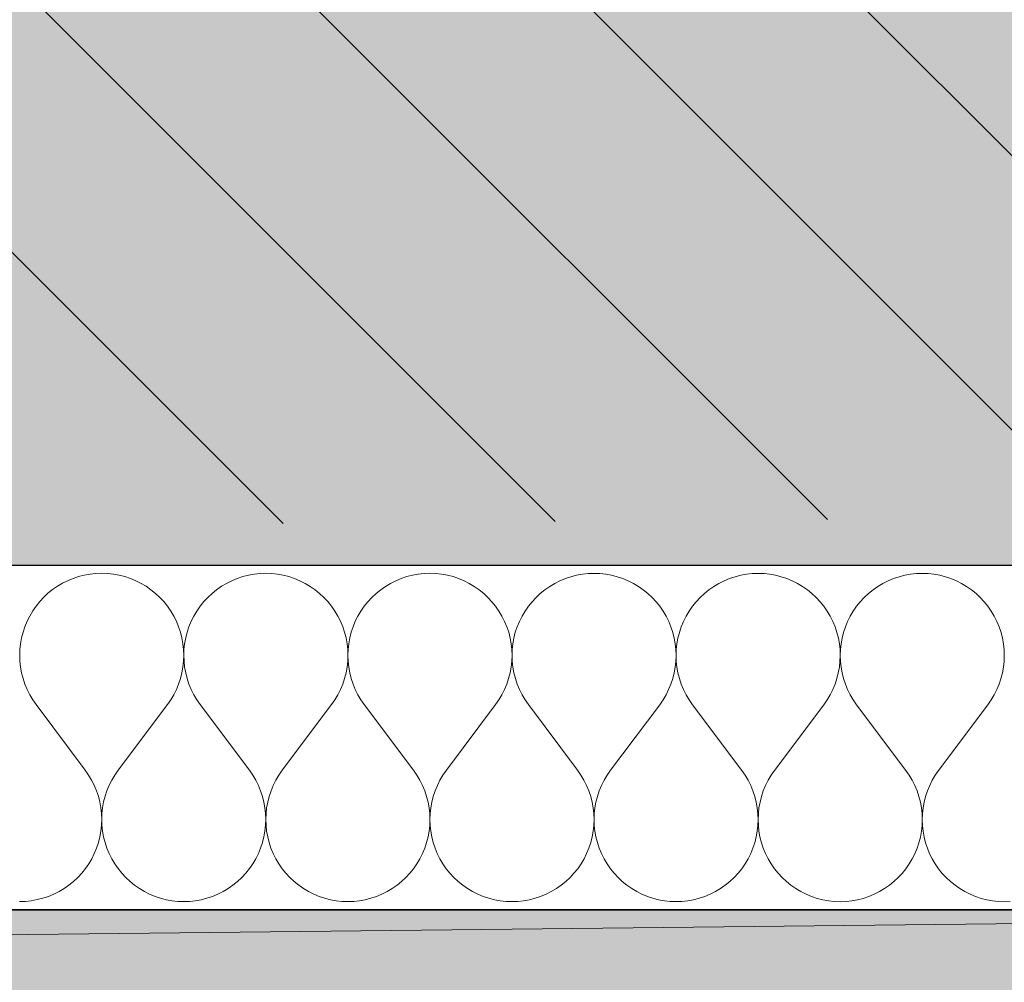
# Model space of a CAD drawing. Header units: millimetres. Extents: x -40276 to 214973, y -147941 to 35228.
# Tile 147 of 256: x -7048 to -6590, y 157 to 604. Entities that reach past the tile are written whole.
import ezdxf

# ---------------------------------------------------------------- set-up
doc = ezdxf.new("R2010")
doc.units = ezdxf.units.MM
doc.header["$MEASUREMENT"] = 0
doc.linetypes.add('Wipeout_Contour', pattern=[1000, 0, -1000])
for name, color, linetype in [('1._POHLED ZÁPADNÍ_2_0_plochy', 7, 'Continuous'), ('1._POHLED ZÁPADNÍ_2_2D prvky - obecné', 7, 'Continuous'), ('1._POHLED ZÁPADNÍ_2_akustické prvky', 7, 'Continuous'), ('1._POHLED ZÁPADNÍ_2_BT_ortho', 7, 'Continuous'), ('1._POHLED ZÁPADNÍ_2_Nové_Výplně – Řezové', 7, 'Continuous'), ('1._POHLED ZÁPADNÍ_2_Výplně – Řezové', 7, 'Continuous')]:
    doc.layers.add(name, color=color, linetype=linetype)

# ---------------------------------------------------------------- blocks, each defined once
blk = doc.blocks.new('*X9', base_point=(-42174.69, -26223.67))
at = {"layer": '1._POHLED ZÁPADNÍ_2_Nové_Výplně – Řezové', "color": 21, "linetype": 'Continuous', "lineweight": 20, "true_color": 0xffaaaa}
for p, q in [((-7025.3, 343.75), (-7027.74, 342.53)), ((-7022.79, 344.79), (-7025.3, 343.75)), ((-7020.21, 345.65), (-7022.79, 344.79)), ((-7017.57, 346.32), (-7020.21, 345.65)), ((-7014.89, 346.8), (-7017.57, 346.32)), ((-7012.19, 347.09), (-7014.89, 346.8)), ((-7009.47, 347.19), (-7012.19, 347.09)), ((-7006.75, 347.09), (-7009.47, 347.19)), ((-7004.05, 346.8), (-7006.75, 347.09)), ((-7001.37, 346.32), (-7004.05, 346.8)), ((-6998.73, 345.64), (-7001.37, 346.32)), ((-6996.15, 344.78), (-6998.73, 345.64)), ((-6993.64, 343.74), (-6996.15, 344.78)), ((-6991.21, 342.52), (-6993.64, 343.74)), ((-6949.11, 343.74), (-6951.54, 342.52)), ((-6946.6, 344.78), (-6949.11, 343.74)), ((-6944.02, 345.64), (-6946.6, 344.78)), ((-6941.38, 346.31), (-6944.02, 345.64)), ((-6938.7, 346.79), (-6941.38, 346.31)), ((-6936, 347.08), (-6938.7, 346.79)), ((-6933.28, 347.18), (-6936, 347.08)), ((-6930.56, 347.08), (-6933.28, 347.18)), ((-6927.86, 346.79), (-6930.56, 347.08)), ((-6925.18, 346.31), (-6927.86, 346.79)), ((-6922.54, 345.63), (-6925.18, 346.31)), ((-6919.96, 344.77), (-6922.54, 345.63)), ((-6917.45, 343.73), (-6919.96, 344.77)), ((-6915.02, 342.51), (-6917.45, 343.73)), ((-6872.92, 343.72), (-6875.35, 342.51)), ((-6870.41, 344.77), (-6872.92, 343.72)), ((-6867.83, 345.62), (-6870.41, 344.77)), ((-6865.19, 346.3), (-6867.83, 345.62)), ((-6862.51, 346.78), (-6865.19, 346.3)), ((-6859.81, 347.07), (-6862.51, 346.78)), ((-6857.09, 347.17), (-6859.81, 347.07)), ((-6854.37, 347.07), (-6857.09, 347.17)), ((-6851.67, 346.78), (-6854.37, 347.07)), ((-6848.99, 346.29), (-6851.67, 346.78)), ((-6846.35, 345.62), (-6848.99, 346.29)), ((-6843.77, 344.76), (-6846.35, 345.62)), ((-6841.26, 343.72), (-6843.77, 344.76)), ((-6838.83, 342.5), (-6841.26, 343.72)), ((-6796.73, 343.71), (-6799.16, 342.49)), ((-6794.22, 344.75), (-6796.73, 343.71)), ((-6791.64, 345.61), (-6794.22, 344.75)), ((-6789, 346.29), (-6791.64, 345.61)), ((-6786.32, 346.77), (-6789, 346.29)), ((-6783.62, 347.06), (-6786.32, 346.77)), ((-6780.9, 347.16), (-6783.62, 347.06)), ((-6778.18, 347.06), (-6780.9, 347.16)), ((-6775.48, 346.77), (-6778.18, 347.06)), ((-6772.8, 346.28), (-6775.48, 346.77)), ((-6770.16, 345.61), (-6772.8, 346.28)), ((-6767.58, 344.75), (-6770.16, 345.61)), ((-6765.07, 343.71), (-6767.58, 344.75)), ((-6762.64, 342.49), (-6765.07, 343.71)), ((-6720.54, 343.7), (-6722.97, 342.48)), ((-6718.03, 344.74), (-6720.54, 343.7)), ((-6715.45, 345.6), (-6718.03, 344.74)), ((-6712.81, 346.27), (-6715.45, 345.6)), ((-6710.13, 346.76), (-6712.81, 346.27)), ((-6707.43, 347.05), (-6710.13, 346.76)), ((-6704.71, 347.14), (-6707.43, 347.05)), ((-6701.99, 347.05), (-6704.71, 347.14)), ((-6699.28, 346.75), (-6701.99, 347.05)), ((-6696.61, 346.27), (-6699.28, 346.75)), ((-6693.97, 345.6), (-6696.61, 346.27)), ((-6691.39, 344.74), (-6693.97, 345.6)), ((-6688.88, 343.7), (-6691.39, 344.74)), ((-6686.45, 342.48), (-6688.88, 343.7)), ((-6644.35, 343.69), (-6646.78, 342.47)), ((-6641.84, 344.73), (-6644.35, 343.69)), ((-6639.26, 345.59), (-6641.84, 344.73)), ((-6636.62, 346.26), (-6639.26, 345.59)), ((-6633.94, 346.74), (-6636.62, 346.26)), ((-6631.24, 347.04), (-6633.94, 346.74)), ((-6628.52, 347.13), (-6631.24, 347.04)), ((-6625.8, 347.03), (-6628.52, 347.13)), ((-6623.09, 346.74), (-6625.8, 347.03)), ((-6620.42, 346.26), (-6623.09, 346.74)), ((-6617.78, 345.59), (-6620.42, 346.26)), ((-6615.2, 344.73), (-6617.78, 345.59)), ((-6612.69, 343.68), (-6615.2, 344.73)), ((-6610.25, 342.47), (-6612.69, 343.68)), ((-7032.31, 339.59), (-7034.43, 337.88)), ((-7030.07, 341.14), (-7032.31, 339.59)), ((-7027.74, 342.53), (-7030.07, 341.14)), ((-6988.87, 341.13), (-6991.21, 342.52)), ((-6986.63, 339.58), (-6988.87, 341.13)), ((-6984.52, 337.87), (-6986.63, 339.58)), ((-6956.12, 339.58), (-6958.24, 337.87)), ((-6953.88, 341.13), (-6956.12, 339.58)), ((-6951.54, 342.52), (-6953.88, 341.13)), ((-6912.68, 341.12), (-6915.02, 342.51)), ((-6910.44, 339.57), (-6912.68, 341.12)), ((-6908.33, 337.86), (-6910.44, 339.57)), ((-6879.93, 339.57), (-6882.05, 337.86)), ((-6877.69, 341.12), (-6879.93, 339.57)), ((-6875.35, 342.51), (-6877.69, 341.12)), ((-6836.49, 341.11), (-6838.83, 342.5)), ((-6834.25, 339.56), (-6836.49, 341.11)), ((-6832.14, 337.85), (-6834.25, 339.56)), ((-6803.74, 339.55), (-6805.86, 337.85)), ((-6801.5, 341.11), (-6803.74, 339.55)), ((-6799.16, 342.49), (-6801.5, 341.11)), ((-6760.3, 341.1), (-6762.64, 342.49)), ((-6758.06, 339.55), (-6760.3, 341.1)), ((-6755.95, 337.84), (-6758.06, 339.55)), ((-6727.55, 339.54), (-6729.67, 337.84)), ((-6725.31, 341.09), (-6727.55, 339.54)), ((-6722.97, 342.48), (-6725.31, 341.09)), ((-6684.11, 341.09), (-6686.45, 342.48)), ((-6681.87, 339.54), (-6684.11, 341.09)), ((-6679.75, 337.83), (-6681.87, 339.54)), ((-6651.36, 339.53), (-6653.48, 337.82)), ((-6649.12, 341.08), (-6651.36, 339.53)), ((-6646.78, 342.47), (-6649.12, 341.08)), ((-6607.92, 341.08), (-6610.25, 342.47)), ((-6605.68, 339.52), (-6607.92, 341.08)), ((-6603.56, 337.82), (-6605.68, 339.52)), ((-7038.27, 334.04), (-7039.98, 331.92)), ((-7036.42, 336.03), (-7038.27, 334.04)), ((-7034.43, 337.88), (-7036.42, 336.03)), ((-6982.53, 336.02), (-6984.52, 337.87)), ((-6980.67, 334.03), (-6982.53, 336.02)), ((-6978.97, 331.91), (-6980.67, 334.03)), ((-6962.08, 334.02), (-6963.79, 331.91)), ((-6960.23, 336.02), (-6962.08, 334.02)), ((-6958.24, 337.87), (-6960.23, 336.02)), ((-6906.34, 336.01), (-6908.33, 337.86)), ((-6904.48, 334.02), (-6906.34, 336.01)), ((-6902.78, 331.9), (-6904.48, 334.02)), ((-6885.89, 334.01), (-6887.6, 331.89)), ((-6884.04, 336), (-6885.89, 334.01)), ((-6882.05, 337.86), (-6884.04, 336)), ((-6830.15, 336), (-6832.14, 337.85)), ((-6828.29, 334), (-6830.15, 336)), ((-6826.59, 331.89), (-6828.29, 334)), ((-6809.7, 334), (-6811.41, 331.88)), ((-6807.85, 335.99), (-6809.7, 334)), ((-6805.86, 337.85), (-6807.85, 335.99)), ((-6753.95, 335.98), (-6755.95, 337.84)), ((-6752.1, 333.99), (-6753.95, 335.98)), ((-6750.4, 331.87), (-6752.1, 333.99)), ((-6733.51, 333.99), (-6735.22, 331.87)), ((-6731.66, 335.98), (-6733.51, 333.99)), ((-6729.67, 337.84), (-6731.66, 335.98)), ((-6677.76, 335.97), (-6679.75, 337.83)), ((-6675.91, 333.98), (-6677.76, 335.97)), ((-6674.21, 331.86), (-6675.91, 333.98)), ((-6657.32, 333.98), (-6659.03, 331.86)), ((-6655.47, 335.97), (-6657.32, 333.98)), ((-6653.48, 337.82), (-6655.47, 335.97)), ((-6601.57, 335.96), (-6603.56, 337.82)), ((-6599.72, 333.97), (-6601.57, 335.96)), ((-6598.02, 331.85), (-6599.72, 333.97)), ((-7041.53, 329.68), (-7042.92, 327.34)), ((-7039.98, 331.92), (-7041.53, 329.68)), ((-6977.42, 329.67), (-6978.97, 331.91)), ((-6976.03, 327.33), (-6977.42, 329.67)), ((-6965.34, 329.67), (-6966.73, 327.33)), ((-6963.79, 331.91), (-6965.34, 329.67)), ((-6901.23, 329.66), (-6902.78, 331.9)), ((-6899.84, 327.32), (-6901.23, 329.66)), ((-6889.15, 329.66), (-6890.54, 327.32)), ((-6887.6, 331.89), (-6889.15, 329.66)), ((-6825.04, 329.65), (-6826.59, 331.89)), ((-6823.65, 327.31), (-6825.04, 329.65)), ((-6812.96, 329.65), (-6814.35, 327.31)), ((-6811.41, 331.88), (-6812.96, 329.65)), ((-6748.85, 329.64), (-6750.4, 331.87)), ((-6747.46, 327.3), (-6748.85, 329.64)), ((-6736.77, 329.64), (-6738.16, 327.3)), ((-6735.22, 331.87), (-6736.77, 329.64)), ((-6672.66, 329.63), (-6674.21, 331.86)), ((-6671.27, 327.29), (-6672.66, 329.63)), ((-6660.58, 329.62), (-6661.96, 327.28)), ((-6659.03, 331.86), (-6660.58, 329.62)), ((-6596.46, 329.61), (-6598.02, 331.85)), ((-6595.08, 327.27), (-6596.46, 329.61)), ((-7044.13, 324.91), (-7045.17, 322.4)), ((-7042.92, 327.34), (-7044.13, 324.91)), ((-6974.81, 324.9), (-6976.03, 327.33)), ((-6973.77, 322.38), (-6974.81, 324.9)), ((-6967.94, 324.9), (-6968.98, 322.38)), ((-6966.73, 327.33), (-6967.94, 324.9)), ((-6898.62, 324.89), (-6899.84, 327.32)), ((-6897.58, 322.37), (-6898.62, 324.89)), ((-6891.75, 324.89), (-6892.79, 322.37)), ((-6890.54, 327.32), (-6891.75, 324.89)), ((-6822.43, 324.88), (-6823.65, 327.31)), ((-6821.39, 322.36), (-6822.43, 324.88)), ((-6815.56, 324.87), (-6816.6, 322.36)), ((-6814.35, 327.31), (-6815.56, 324.87)), ((-6746.24, 324.86), (-6747.46, 327.3)), ((-6745.2, 322.35), (-6746.24, 324.86)), ((-6739.37, 324.86), (-6740.41, 322.35)), ((-6738.16, 327.3), (-6739.37, 324.86)), ((-6670.05, 324.85), (-6671.27, 327.29)), ((-6669.01, 322.34), (-6670.05, 324.85)), ((-6663.18, 324.85), (-6664.22, 322.34)), ((-6661.96, 327.28), (-6663.18, 324.85)), ((-6593.86, 324.84), (-6595.08, 327.27)), ((-6592.82, 322.33), (-6593.86, 324.84)), ((-7045.17, 322.4), (-7046.03, 319.81)), ((-6972.92, 319.8), (-6973.77, 322.38)), ((-6968.98, 322.38), (-6969.84, 319.8)), ((-6896.73, 319.79), (-6897.58, 322.37)), ((-6892.79, 322.37), (-6893.65, 319.79)), ((-6820.54, 319.78), (-6821.39, 322.36)), ((-6816.6, 322.36), (-6817.46, 319.78)), ((-6744.35, 319.77), (-6745.2, 322.35)), ((-6740.41, 322.35), (-6741.27, 319.77)), ((-6668.16, 319.76), (-6669.01, 322.34)), ((-6664.22, 322.34), (-6665.08, 319.76)), ((-6591.96, 319.74), (-6592.82, 322.33)), ((-7046.7, 317.18), (-7047.19, 314.5)), ((-7046.03, 319.81), (-7046.7, 317.18)), ((-6972.25, 317.17), (-6972.92, 319.8)), ((-6971.76, 314.49), (-6972.25, 317.17)), ((-6970.51, 317.17), (-6971, 314.49)), ((-6969.84, 319.8), (-6970.51, 317.17)), ((-6896.06, 317.15), (-6896.73, 319.79)), ((-6895.57, 314.48), (-6896.06, 317.15)), ((-6894.32, 317.15), (-6894.81, 314.48)), ((-6893.65, 319.79), (-6894.32, 317.15)), ((-6819.87, 317.14), (-6820.54, 319.78)), ((-6819.38, 314.47), (-6819.87, 317.14)), ((-6818.13, 317.14), (-6818.61, 314.47)), ((-6817.46, 319.78), (-6818.13, 317.14)), ((-6743.67, 317.13), (-6744.35, 319.77)), ((-6743.19, 314.45), (-6743.67, 317.13)), ((-6741.94, 317.13), (-6742.42, 314.45)), ((-6741.27, 319.77), (-6741.94, 317.13)), ((-6667.48, 317.12), (-6668.16, 319.76)), ((-6667, 314.44), (-6667.48, 317.12)), ((-6665.75, 317.12), (-6666.23, 314.44)), ((-6665.08, 319.76), (-6665.75, 317.12)), ((-6591.29, 317.11), (-6591.96, 319.74)), ((-6590.81, 314.43), (-6591.29, 317.11)), ((-7047.48, 311.8), (-7047.57, 309.08)), ((-7047.19, 314.5), (-7047.48, 311.8)), ((-6971.48, 311.78), (-6971.76, 314.49)), ((-6971.38, 309.06), (-6971.48, 311.78)), ((-6971.29, 311.78), (-6971.38, 309.06)), ((-6971, 314.49), (-6971.29, 311.78)), ((-6895.29, 311.77), (-6895.57, 314.48)), ((-6895.19, 309.05), (-6895.29, 311.77)), ((-6895.09, 311.77), (-6895.19, 309.05)), ((-6894.81, 314.48), (-6895.09, 311.77)), ((-6819.1, 311.76), (-6819.38, 314.47)), ((-6819, 309.04), (-6819.1, 311.76)), ((-6818.9, 311.76), (-6819, 309.04)), ((-6818.61, 314.47), (-6818.9, 311.76)), ((-6742.9, 311.75), (-6743.19, 314.45)), ((-6742.81, 309.03), (-6742.9, 311.75)), ((-6742.71, 311.75), (-6742.81, 309.03)), ((-6742.42, 314.45), (-6742.71, 311.75)), ((-6666.71, 311.74), (-6667, 314.44)), ((-6666.62, 309.02), (-6666.71, 311.74)), ((-6666.52, 311.74), (-6666.62, 309.02)), ((-6666.23, 314.44), (-6666.52, 311.74)), ((-6590.52, 311.73), (-6590.81, 314.43)), ((-6590.43, 309.01), (-6590.52, 311.73)), ((-7047.57, 309.08), (-7047.47, 306.36)), ((-7047.47, 306.36), (-7047.18, 303.65)), ((-6971.77, 303.64), (-6971.48, 306.35)), ((-6971.48, 306.35), (-6971.38, 309.06)), ((-6971.38, 309.06), (-6971.28, 306.35)), ((-6971.28, 306.35), (-6970.99, 303.64)), ((-6895.58, 303.63), (-6895.29, 306.33)), ((-6895.29, 306.33), (-6895.19, 309.05)), ((-6895.19, 309.05), (-6895.09, 306.33)), ((-6895.09, 306.33), (-6894.8, 303.63)), ((-6819.39, 303.62), (-6819.1, 306.32)), ((-6819.1, 306.32), (-6819, 309.04)), ((-6819, 309.04), (-6818.9, 306.32)), ((-6818.9, 306.32), (-6818.61, 303.62)), ((-6743.2, 303.61), (-6742.91, 306.31)), ((-6742.91, 306.31), (-6742.81, 309.03)), ((-6742.81, 309.03), (-6742.71, 306.31)), ((-6742.71, 306.31), (-6742.42, 303.61)), ((-6667.01, 303.59), (-6666.72, 306.3)), ((-6666.72, 306.3), (-6666.62, 309.02)), ((-6666.62, 309.02), (-6666.52, 306.3)), ((-6666.52, 306.3), (-6666.23, 303.59)), ((-6590.82, 303.58), (-6590.53, 306.29)), ((-6590.53, 306.29), (-6590.43, 309.01)), ((-7047.18, 303.65), (-7046.7, 300.98)), ((-6972.26, 300.96), (-6971.77, 303.64)), ((-6970.99, 303.64), (-6970.51, 300.96)), ((-6896.07, 300.95), (-6895.58, 303.63)), ((-6894.8, 303.63), (-6894.32, 300.95)), ((-6819.88, 300.94), (-6819.39, 303.62)), ((-6818.61, 303.62), (-6818.12, 300.94)), ((-6743.69, 300.93), (-6743.2, 303.61)), ((-6742.42, 303.61), (-6741.93, 300.93)), ((-6667.5, 300.92), (-6667.01, 303.59)), ((-6666.23, 303.59), (-6665.74, 300.92)), ((-6591.31, 300.91), (-6590.82, 303.58)), ((-7046.7, 300.98), (-7046.02, 298.34)), ((-7046.02, 298.34), (-7045.16, 295.76)), ((-6973.8, 295.75), (-6972.93, 298.33)), ((-6972.93, 298.33), (-6972.26, 300.96)), ((-6970.51, 300.96), (-6969.83, 298.33)), ((-6969.83, 298.33), (-6968.97, 295.75)), ((-6897.61, 295.74), (-6896.74, 298.32)), ((-6896.74, 298.32), (-6896.07, 300.95)), ((-6894.32, 300.95), (-6893.64, 298.32)), ((-6893.64, 298.32), (-6892.78, 295.74)), ((-6821.41, 295.73), (-6820.55, 298.31)), ((-6820.55, 298.31), (-6819.88, 300.94)), ((-6818.12, 300.94), (-6817.45, 298.31)), ((-6817.45, 298.31), (-6816.59, 295.72)), ((-6745.22, 295.71), (-6744.36, 298.29)), ((-6744.36, 298.29), (-6743.69, 300.93)), ((-6741.93, 300.93), (-6741.26, 298.29)), ((-6741.26, 298.29), (-6740.4, 295.71)), ((-6669.03, 295.7), (-6668.17, 298.28)), ((-6668.17, 298.28), (-6667.5, 300.92)), ((-6665.74, 300.92), (-6665.07, 298.28)), ((-6665.07, 298.28), (-6664.21, 295.7)), ((-6592.84, 295.69), (-6591.98, 298.27)), ((-6591.98, 298.27), (-6591.31, 300.91)), ((-7045.16, 295.76), (-7044.12, 293.25)), ((-7044.12, 293.25), (-7042.9, 290.81)), ((-6976.06, 290.8), (-6974.84, 293.24)), ((-6974.84, 293.24), (-6973.8, 295.75)), ((-6968.97, 295.75), (-6967.93, 293.24)), ((-6967.93, 293.24), (-6966.71, 290.8)), ((-6899.87, 290.79), (-6898.65, 293.22)), ((-6898.65, 293.22), (-6897.61, 295.74)), ((-6892.78, 295.74), (-6891.74, 293.22)), ((-6891.74, 293.22), (-6890.52, 290.79)), ((-6823.68, 290.78), (-6822.46, 293.21)), ((-6822.46, 293.21), (-6821.41, 295.73)), ((-6816.59, 295.72), (-6815.55, 293.21)), ((-6815.55, 293.21), (-6814.33, 290.78)), ((-6747.49, 290.77), (-6746.27, 293.2)), ((-6746.27, 293.2), (-6745.22, 295.71)), ((-6740.4, 295.71), (-6739.36, 293.2)), ((-6739.36, 293.2), (-6738.14, 290.77)), ((-6671.3, 290.76), (-6670.08, 293.19)), ((-6670.08, 293.19), (-6669.03, 295.7)), ((-6664.21, 295.7), (-6663.17, 293.19)), ((-6663.17, 293.19), (-6661.95, 290.76)), ((-6595.11, 290.75), (-6593.89, 293.18)), ((-6593.89, 293.18), (-6592.84, 295.69)), ((-7042.9, 290.81), (-7041.51, 288.48)), ((-7041.51, 288.48), (-7039.96, 286.24)), ((-6979, 286.23), (-6977.45, 288.47)), ((-6977.45, 288.47), (-6976.06, 290.8)), ((-6966.71, 290.8), (-6965.32, 288.46)), ((-6965.32, 288.46), (-6963.77, 286.23)), ((-6902.81, 286.22), (-6901.26, 288.45)), ((-6901.26, 288.45), (-6899.87, 290.79)), ((-6890.52, 290.79), (-6889.13, 288.45)), ((-6889.13, 288.45), (-6887.58, 286.22)), ((-6826.62, 286.21), (-6825.07, 288.44)), ((-6825.07, 288.44), (-6823.68, 290.78)), ((-6814.33, 290.78), (-6812.94, 288.44)), ((-6812.94, 288.44), (-6811.38, 286.21)), ((-6750.43, 286.2), (-6748.88, 288.43)), ((-6748.88, 288.43), (-6747.49, 290.77)), ((-6738.14, 290.77), (-6736.75, 288.43)), ((-6736.75, 288.43), (-6735.19, 286.2)), ((-6674.24, 286.19), (-6672.69, 288.42)), ((-6672.69, 288.42), (-6671.3, 290.76)), ((-6661.95, 290.76), (-6660.56, 288.42)), ((-6660.56, 288.42), (-6659, 286.18)), ((-6598.05, 286.17), (-6596.5, 288.41)), ((-6596.5, 288.41), (-6595.11, 290.75)), ((-7017.1, 255.76), (-7039.96, 286.24)), ((-7001.87, 255.76), (-6979, 286.23)), ((-6940.91, 255.75), (-6963.77, 286.23)), ((-6925.68, 255.75), (-6902.81, 286.22)), ((-6864.72, 255.74), (-6887.58, 286.22)), ((-6849.48, 255.74), (-6826.62, 286.21)), ((-6788.53, 255.73), (-6811.38, 286.21)), ((-6773.29, 255.73), (-6750.43, 286.2)), ((-6712.34, 255.72), (-6735.19, 286.2)), ((-6697.1, 255.71), (-6674.24, 286.19)), ((-6636.15, 255.7), (-6659, 286.18)), ((-6620.91, 255.7), (-6598.05, 286.17)), ((-7015.55, 253.53), (-7017.1, 255.76)), ((-7014.16, 251.19), (-7015.55, 253.53)), ((-7003.42, 253.53), (-7004.81, 251.19)), ((-7001.87, 255.76), (-7003.42, 253.53)), ((-6939.36, 253.52), (-6940.91, 255.75)), ((-6937.97, 251.18), (-6939.36, 253.52)), ((-6927.23, 253.52), (-6928.62, 251.18)), ((-6925.68, 255.75), (-6927.23, 253.52)), ((-6863.17, 253.51), (-6864.72, 255.74)), ((-6861.78, 251.17), (-6863.17, 253.51)), ((-6851.04, 253.5), (-6852.43, 251.17)), ((-6849.48, 255.74), (-6851.04, 253.5)), ((-6786.98, 253.49), (-6788.53, 255.73)), ((-6785.59, 251.16), (-6786.98, 253.49)), ((-6774.85, 253.49), (-6776.24, 251.15)), ((-6773.29, 255.73), (-6774.85, 253.49)), ((-6710.79, 253.48), (-6712.34, 255.72)), ((-6709.4, 251.14), (-6710.79, 253.48)), ((-6698.66, 253.48), (-6700.05, 251.14)), ((-6697.1, 255.71), (-6698.66, 253.48)), ((-6634.6, 253.47), (-6636.15, 255.7)), ((-6633.21, 251.13), (-6634.6, 253.47)), ((-6622.47, 253.47), (-6623.86, 251.13)), ((-6620.91, 255.7), (-6622.47, 253.47)), ((-7012.94, 248.76), (-7014.16, 251.19)), ((-7011.9, 246.25), (-7012.94, 248.76)), ((-7006.03, 248.76), (-7007.07, 246.25)), ((-7004.81, 251.19), (-7006.03, 248.76)), ((-6936.75, 248.75), (-6937.97, 251.18)), ((-6935.71, 246.23), (-6936.75, 248.75)), ((-6929.84, 248.75), (-6930.88, 246.23)), ((-6928.62, 251.18), (-6929.84, 248.75)), ((-6860.56, 248.74), (-6861.78, 251.17)), ((-6859.52, 246.22), (-6860.56, 248.74)), ((-6853.65, 248.73), (-6854.69, 246.22)), ((-6852.43, 251.17), (-6853.65, 248.73)), ((-6784.37, 248.72), (-6785.59, 251.16)), ((-6783.33, 246.21), (-6784.37, 248.72)), ((-6777.46, 248.72), (-6778.5, 246.21)), ((-6776.24, 251.15), (-6777.46, 248.72)), ((-6708.18, 248.71), (-6709.4, 251.14)), ((-6707.14, 246.2), (-6708.18, 248.71)), ((-6701.27, 248.71), (-6702.31, 246.2)), ((-6700.05, 251.14), (-6701.27, 248.71)), ((-6631.99, 248.7), (-6633.21, 251.13)), ((-6630.95, 246.19), (-6631.99, 248.7)), ((-6625.08, 248.7), (-6626.12, 246.19)), ((-6623.86, 251.13), (-6625.08, 248.7)), ((-7011.04, 243.67), (-7011.9, 246.25)), ((-7010.36, 241.03), (-7011.04, 243.67)), ((-7007.94, 243.66), (-7008.61, 241.03)), ((-7007.07, 246.25), (-7007.94, 243.66)), ((-6934.85, 243.65), (-6935.71, 246.23)), ((-6934.17, 241.02), (-6934.85, 243.65)), ((-6931.74, 243.65), (-6932.42, 241.02)), ((-6930.88, 246.23), (-6931.74, 243.65)), ((-6858.66, 243.64), (-6859.52, 246.22)), ((-6857.98, 241.01), (-6858.66, 243.64)), ((-6855.55, 243.64), (-6856.23, 241.01)), ((-6854.69, 246.22), (-6855.55, 243.64)), ((-6782.47, 243.63), (-6783.33, 246.21)), ((-6781.79, 240.99), (-6782.47, 243.63)), ((-6779.36, 243.63), (-6780.04, 240.99)), ((-6778.5, 246.21), (-6779.36, 243.63)), ((-6706.28, 243.62), (-6707.14, 246.2)), ((-6705.6, 240.98), (-6706.28, 243.62)), ((-6703.17, 243.62), (-6703.85, 240.98)), ((-6702.31, 246.2), (-6703.17, 243.62)), ((-6630.09, 243.61), (-6630.95, 246.19)), ((-6629.41, 240.97), (-6630.09, 243.61)), ((-6626.98, 243.61), (-6627.66, 240.97)), ((-6626.12, 246.19), (-6626.98, 243.61)), ((-7009.88, 238.35), (-7010.36, 241.03)), ((-7009.59, 235.65), (-7009.88, 238.35)), ((-7009.1, 238.35), (-7009.39, 235.65)), ((-7008.61, 241.03), (-7009.1, 238.35)), ((-6933.69, 238.34), (-6934.17, 241.02)), ((-6933.4, 235.64), (-6933.69, 238.34)), ((-6932.91, 238.34), (-6933.2, 235.64)), ((-6932.42, 241.02), (-6932.91, 238.34)), ((-6857.5, 238.33), (-6857.98, 241.01)), ((-6857.21, 235.62), (-6857.5, 238.33)), ((-6856.71, 238.33), (-6857.01, 235.62)), ((-6856.23, 241.01), (-6856.71, 238.33)), ((-6781.31, 238.32), (-6781.79, 240.99)), ((-6781.02, 235.61), (-6781.31, 238.32)), ((-6780.52, 238.32), (-6780.82, 235.61)), ((-6780.04, 240.99), (-6780.52, 238.32)), ((-6705.12, 238.31), (-6705.6, 240.98)), ((-6704.82, 235.6), (-6705.12, 238.31)), ((-6704.33, 238.31), (-6704.63, 235.6)), ((-6703.85, 240.98), (-6704.33, 238.31)), ((-6628.93, 238.29), (-6629.41, 240.97)), ((-6628.63, 235.59), (-6628.93, 238.29)), ((-6628.14, 238.29), (-6628.44, 235.59)), ((-6627.66, 240.97), (-6628.14, 238.29)), ((-7009.49, 232.93), (-7009.59, 235.65)), ((-7009.39, 235.65), (-7009.49, 232.93)), ((-6933.3, 232.92), (-6933.4, 235.64)), ((-6933.2, 235.64), (-6933.3, 232.92)), ((-6857.11, 232.91), (-6857.21, 235.62)), ((-6857.01, 235.62), (-6857.11, 232.91)), ((-6780.92, 232.89), (-6781.02, 235.61)), ((-6780.82, 235.61), (-6780.92, 232.89)), ((-6704.73, 232.88), (-6704.82, 235.6)), ((-6704.63, 235.6), (-6704.73, 232.88)), ((-6628.54, 232.87), (-6628.63, 235.59)), ((-6628.44, 235.59), (-6628.54, 232.87)), ((-7009.87, 227.51), (-7009.58, 230.21)), ((-7009.58, 230.21), (-7009.49, 232.93)), ((-7009.49, 232.93), (-7009.39, 230.21)), ((-7009.39, 230.21), (-7009.1, 227.51)), ((-6933.68, 227.49), (-6933.39, 230.2)), ((-6933.39, 230.2), (-6933.3, 232.92)), ((-6933.3, 232.92), (-6933.2, 230.2)), ((-6933.2, 230.2), (-6932.91, 227.49)), ((-6857.49, 227.48), (-6857.2, 230.19)), ((-6857.2, 230.19), (-6857.11, 232.91)), ((-6857.11, 232.91), (-6857.01, 230.19)), ((-6857.01, 230.19), (-6856.72, 227.48)), ((-6781.3, 227.47), (-6781.01, 230.18)), ((-6781.01, 230.18), (-6780.92, 232.89)), ((-6780.92, 232.89), (-6780.82, 230.18)), ((-6780.82, 230.18), (-6780.53, 227.47)), ((-6705.11, 227.46), (-6704.82, 230.16)), ((-6704.82, 230.16), (-6704.73, 232.88)), ((-6704.73, 232.88), (-6704.63, 230.16)), ((-6704.63, 230.16), (-6704.34, 227.46)), ((-6628.92, 227.45), (-6628.63, 230.15)), ((-6628.63, 230.15), (-6628.54, 232.87)), ((-6628.54, 232.87), (-6628.44, 230.15)), ((-6628.44, 230.15), (-6628.15, 227.45)), ((-7011.03, 222.19), (-7010.36, 224.83)), ((-7010.36, 224.83), (-7009.87, 227.51)), ((-7009.1, 227.51), (-7008.62, 224.83)), ((-7008.62, 224.83), (-7007.95, 222.19)), ((-6934.84, 222.18), (-6934.16, 224.82)), ((-6934.16, 224.82), (-6933.68, 227.49)), ((-6932.91, 227.49), (-6932.43, 224.82)), ((-6932.43, 224.82), (-6931.76, 222.18)), ((-6858.65, 222.17), (-6857.97, 224.8)), ((-6857.97, 224.8), (-6857.49, 227.48)), ((-6856.72, 227.48), (-6856.24, 224.8)), ((-6856.24, 224.8), (-6855.57, 222.17)), ((-6782.46, 222.16), (-6781.78, 224.79)), ((-6781.78, 224.79), (-6781.3, 227.47)), ((-6780.53, 227.47), (-6780.05, 224.79)), ((-6780.05, 224.79), (-6779.38, 222.16)), ((-6706.27, 222.14), (-6705.59, 224.78)), ((-6705.59, 224.78), (-6705.11, 227.46)), ((-6704.34, 227.46), (-6703.86, 224.78)), ((-6703.86, 224.78), (-6703.19, 222.14)), ((-6630.07, 222.13), (-6629.4, 224.77)), ((-6629.4, 224.77), (-6628.92, 227.45)), ((-6628.15, 227.45), (-6627.67, 224.77)), ((-6627.67, 224.77), (-6627, 222.13)), ((-7012.93, 217.1), (-7011.89, 219.61)), ((-7011.89, 219.61), (-7011.03, 222.19)), ((-7007.95, 222.19), (-7007.09, 219.61)), ((-7007.09, 219.61), (-7006.06, 217.09)), ((-6936.74, 217.08), (-6935.7, 219.6)), ((-6935.7, 219.6), (-6934.84, 222.18)), ((-6931.76, 222.18), (-6930.9, 219.6)), ((-6930.9, 219.6), (-6929.86, 217.08)), ((-6860.54, 217.07), (-6859.5, 219.59)), ((-6859.5, 219.59), (-6858.65, 222.17)), ((-6855.57, 222.17), (-6854.71, 219.59)), ((-6854.71, 219.59), (-6853.67, 217.07)), ((-6784.35, 217.06), (-6783.31, 219.57)), ((-6783.31, 219.57), (-6782.46, 222.16)), ((-6779.38, 222.16), (-6778.52, 219.57)), ((-6778.52, 219.57), (-6777.48, 217.06)), ((-6708.16, 217.05), (-6707.12, 219.56)), ((-6707.12, 219.56), (-6706.27, 222.14)), ((-6703.19, 222.14), (-6702.33, 219.56)), ((-6702.33, 219.56), (-6701.29, 217.05)), ((-6631.97, 217.04), (-6630.93, 219.55)), ((-6630.93, 219.55), (-6630.07, 222.13)), ((-6627, 222.13), (-6626.14, 219.55)), ((-6626.14, 219.55), (-6625.1, 217.04)), ((-7014.14, 214.66), (-7012.93, 217.1)), ((-7006.06, 217.09), (-7004.84, 214.66)), ((-6937.95, 214.65), (-6936.74, 217.08)), ((-6929.86, 217.08), (-6928.65, 214.65)), ((-6861.76, 214.64), (-6860.54, 217.07)), ((-6853.67, 217.07), (-6852.46, 214.64)), ((-6785.57, 214.63), (-6784.35, 217.06)), ((-6777.48, 217.06), (-6776.27, 214.63)), ((-6709.38, 214.62), (-6708.16, 217.05)), ((-6701.29, 217.05), (-6700.08, 214.61)), ((-6633.19, 214.6), (-6631.97, 217.04)), ((-6625.1, 217.04), (-6623.89, 214.6)), ((-7017.08, 210.09), (-7015.53, 212.32)), ((-7015.53, 212.32), (-7014.14, 214.66)), ((-7004.84, 214.66), (-7003.45, 212.32)), ((-7003.45, 212.32), (-7001.9, 210.09)), ((-6940.89, 210.08), (-6939.34, 212.31)), ((-6939.34, 212.31), (-6937.95, 214.65)), ((-6928.65, 214.65), (-6927.26, 212.31)), ((-6927.26, 212.31), (-6925.71, 210.07)), ((-6864.7, 210.06), (-6863.15, 212.3)), ((-6863.15, 212.3), (-6861.76, 214.64)), ((-6852.46, 214.64), (-6851.07, 212.3)), ((-6851.07, 212.3), (-6849.52, 210.06)), ((-6788.51, 210.05), (-6786.96, 212.29)), ((-6786.96, 212.29), (-6785.57, 214.63)), ((-6776.27, 214.63), (-6774.88, 212.29)), ((-6774.88, 212.29), (-6773.33, 210.05)), ((-6712.32, 210.04), (-6710.77, 212.28)), ((-6710.77, 212.28), (-6709.38, 214.62)), ((-6700.08, 214.61), (-6698.69, 212.27)), ((-6698.69, 212.27), (-6697.14, 210.04)), ((-6636.13, 210.03), (-6634.58, 212.26)), ((-6634.58, 212.26), (-6633.19, 214.6)), ((-6623.89, 214.6), (-6622.5, 212.26)), ((-6622.5, 212.26), (-6620.95, 210.03)), ((-7022.63, 204.12), (-7020.64, 205.98)), ((-7020.64, 205.98), (-7018.79, 207.97)), ((-7018.79, 207.97), (-7017.08, 210.09)), ((-7001.9, 210.09), (-7000.2, 207.97)), ((-7000.2, 207.97), (-6998.34, 205.97)), ((-6998.34, 205.97), (-6996.35, 204.12)), ((-6946.44, 204.11), (-6944.45, 205.97)), ((-6944.45, 205.97), (-6942.6, 207.96)), ((-6942.6, 207.96), (-6940.89, 210.08)), ((-6925.71, 210.07), (-6924.01, 207.95)), ((-6924.01, 207.95), (-6922.15, 205.96)), ((-6922.15, 205.96), (-6920.16, 204.11)), ((-6870.25, 204.1), (-6868.26, 205.95)), ((-6868.26, 205.95), (-6866.41, 207.95)), ((-6866.41, 207.95), (-6864.7, 210.06)), ((-6849.52, 210.06), (-6847.81, 207.94)), ((-6847.81, 207.94), (-6845.96, 205.95)), ((-6845.96, 205.95), (-6843.97, 204.1)), ((-6794.06, 204.09), (-6792.07, 205.94)), ((-6792.07, 205.94), (-6790.22, 207.93)), ((-6790.22, 207.93), (-6788.51, 210.05)), ((-6773.33, 210.05), (-6771.62, 207.93)), ((-6771.62, 207.93), (-6769.77, 205.94)), ((-6769.77, 205.94), (-6767.78, 204.08)), ((-6717.87, 204.08), (-6715.88, 205.93)), ((-6715.88, 205.93), (-6714.03, 207.92)), ((-6714.03, 207.92), (-6712.32, 210.04)), ((-6697.14, 210.04), (-6695.43, 207.92)), ((-6695.43, 207.92), (-6693.58, 205.93)), ((-6693.58, 205.93), (-6691.59, 204.07)), ((-6641.68, 204.06), (-6639.69, 205.92)), ((-6639.69, 205.92), (-6637.84, 207.91)), ((-6637.84, 207.91), (-6636.13, 210.03)), ((-6620.95, 210.03), (-6619.24, 207.91)), ((-6619.24, 207.91), (-6617.39, 205.92)), ((-6617.39, 205.92), (-6615.4, 204.06)), ((-7026.98, 200.86), (-7024.75, 202.42)), ((-7024.75, 202.42), (-7022.63, 204.12)), ((-6996.35, 204.12), (-6994.24, 202.41)), ((-6994.24, 202.41), (-6992, 200.86)), ((-6950.79, 200.85), (-6948.56, 202.4)), ((-6948.56, 202.4), (-6946.44, 204.11)), ((-6920.16, 204.11), (-6918.04, 202.4)), ((-6918.04, 202.4), (-6915.81, 200.85)), ((-6874.6, 200.84), (-6872.37, 202.39)), ((-6872.37, 202.39), (-6870.25, 204.1)), ((-6843.97, 204.1), (-6841.85, 202.39)), ((-6841.85, 202.39), (-6839.62, 200.84)), ((-6798.41, 200.83), (-6796.18, 202.38)), ((-6796.18, 202.38), (-6794.06, 204.09)), ((-6767.78, 204.08), (-6765.66, 202.38)), ((-6765.66, 202.38), (-6763.43, 200.82)), ((-6722.22, 200.82), (-6719.99, 202.37)), ((-6719.99, 202.37), (-6717.87, 204.08)), ((-6691.59, 204.07), (-6689.47, 202.36)), ((-6689.47, 202.36), (-6687.24, 200.81)), ((-6646.03, 200.81), (-6643.8, 202.36)), ((-6643.8, 202.36), (-6641.68, 204.06)), ((-6615.4, 204.06), (-6613.28, 202.35)), ((-6613.28, 202.35), (-6611.05, 200.8)), ((-7036.85, 196.36), (-7034.27, 197.22)), ((-7034.27, 197.22), (-7031.76, 198.26)), ((-7031.76, 198.26), (-7029.32, 199.48)), ((-7029.32, 199.48), (-7026.98, 200.86)), ((-6992, 200.86), (-6989.66, 199.47)), ((-6989.66, 199.47), (-6987.23, 198.25)), ((-6987.23, 198.25), (-6984.72, 197.21)), ((-6984.72, 197.21), (-6982.14, 196.35)), ((-6960.66, 196.35), (-6958.08, 197.21)), ((-6958.08, 197.21), (-6955.57, 198.25)), ((-6955.57, 198.25), (-6953.13, 199.46)), ((-6953.13, 199.46), (-6950.79, 200.85)), ((-6915.81, 200.85), (-6913.47, 199.46)), ((-6913.47, 199.46), (-6911.04, 198.24)), ((-6911.04, 198.24), (-6908.53, 197.2)), ((-6908.53, 197.2), (-6905.94, 196.34)), ((-6884.47, 196.33), (-6881.89, 197.19)), ((-6881.89, 197.19), (-6879.38, 198.23)), ((-6879.38, 198.23), (-6876.94, 199.45)), ((-6876.94, 199.45), (-6874.6, 200.84)), ((-6839.62, 200.84), (-6837.28, 199.45)), ((-6837.28, 199.45), (-6834.85, 198.23)), ((-6834.85, 198.23), (-6832.34, 197.19)), ((-6832.34, 197.19), (-6829.75, 196.33)), ((-6808.28, 196.32), (-6805.7, 197.18)), ((-6805.7, 197.18), (-6803.19, 198.22)), ((-6803.19, 198.22), (-6800.75, 199.44)), ((-6800.75, 199.44), (-6798.41, 200.83)), ((-6763.43, 200.82), (-6761.09, 199.43)), ((-6761.09, 199.43), (-6758.66, 198.22)), ((-6758.66, 198.22), (-6756.15, 197.17)), ((-6756.15, 197.17), (-6753.56, 196.31)), ((-6732.09, 196.31), (-6729.51, 197.17)), ((-6729.51, 197.17), (-6727, 198.21)), ((-6727, 198.21), (-6724.56, 199.43)), ((-6724.56, 199.43), (-6722.22, 200.82)), ((-6687.24, 200.81), (-6684.9, 199.42)), ((-6684.9, 199.42), (-6682.47, 198.2)), ((-6682.47, 198.2), (-6679.95, 197.16)), ((-6679.95, 197.16), (-6677.37, 196.3)), ((-6655.9, 196.3), (-6653.32, 197.16)), ((-6653.32, 197.16), (-6650.8, 198.2)), ((-6650.8, 198.2), (-6648.37, 199.42)), ((-6648.37, 199.42), (-6646.03, 200.81)), ((-6611.05, 200.8), (-6608.71, 199.41)), ((-6608.71, 199.41), (-6606.28, 198.19)), ((-6606.28, 198.19), (-6603.76, 197.15)), ((-6603.76, 197.15), (-6601.18, 196.29)), ((-7047.59, 194.82), (-7044.87, 194.91)), ((-7044.87, 194.91), (-7042.17, 195.2)), ((-7042.17, 195.2), (-7039.49, 195.69)), ((-7039.49, 195.69), (-7036.85, 196.36)), ((-6982.14, 196.35), (-6979.5, 195.68)), ((-6979.5, 195.68), (-6976.82, 195.19)), ((-6976.82, 195.19), (-6974.12, 194.9)), ((-6974.12, 194.9), (-6971.4, 194.8)), ((-6971.4, 194.8), (-6968.68, 194.9)), ((-6968.68, 194.9), (-6965.97, 195.19)), ((-6965.97, 195.19), (-6963.3, 195.67)), ((-6963.3, 195.67), (-6960.66, 196.35)), ((-6905.94, 196.34), (-6903.31, 195.66)), ((-6903.31, 195.66), (-6900.63, 195.18)), ((-6900.63, 195.18), (-6897.93, 194.89)), ((-6897.93, 194.89), (-6895.21, 194.79)), ((-6895.21, 194.79), (-6892.49, 194.89)), ((-6892.49, 194.89), (-6889.78, 195.18)), ((-6889.78, 195.18), (-6887.11, 195.66)), ((-6887.11, 195.66), (-6884.47, 196.33)), ((-6829.75, 196.33), (-6827.12, 195.65)), ((-6827.12, 195.65), (-6824.44, 195.17)), ((-6824.44, 195.17), (-6821.74, 194.88)), ((-6821.74, 194.88), (-6819.02, 194.78)), ((-6819.02, 194.78), (-6816.3, 194.88)), ((-6816.3, 194.88), (-6813.59, 195.17)), ((-6813.59, 195.17), (-6810.92, 195.65)), ((-6810.92, 195.65), (-6808.28, 196.32)), ((-6753.56, 196.31), (-6750.93, 195.64)), ((-6750.93, 195.64), (-6748.25, 195.16)), ((-6748.25, 195.16), (-6745.55, 194.87)), ((-6745.55, 194.87), (-6742.83, 194.77)), ((-6742.83, 194.77), (-6740.11, 194.87)), ((-6740.11, 194.87), (-6737.4, 195.16)), ((-6737.4, 195.16), (-6734.73, 195.64)), ((-6734.73, 195.64), (-6732.09, 196.31)), ((-6677.37, 196.3), (-6674.74, 195.63)), ((-6674.74, 195.63), (-6672.06, 195.15)), ((-6672.06, 195.15), (-6669.36, 194.85)), ((-6669.36, 194.85), (-6666.64, 194.76)), ((-6666.64, 194.76), (-6663.92, 194.85)), ((-6663.92, 194.85), (-6661.21, 195.14)), ((-6661.21, 195.14), (-6658.54, 195.63)), ((-6658.54, 195.63), (-6655.9, 196.3)), ((-6601.18, 196.29), (-6598.55, 195.62)), ((-6598.55, 195.62), (-6595.87, 195.13)), ((-6595.87, 195.13), (-6593.17, 194.84)), ((-6593.17, 194.84), (-6590.45, 194.75)), ((-6590.45, 194.75), (-6587.73, 194.84))]:
    blk.add_line(p, q, dxfattribs=at)

msp = doc.modelspace()

# ---------------------------------------------------------------- hatches: boundary and pattern name
at = {"layer": '1._POHLED ZÁPADNÍ_2_0_plochy', "linetype": 'Continuous', "lineweight": 0, "true_color": 0x725616}
msp.add_hatch(color=46, dxfattribs=at).paths.add_polyline_path([(-40276.11, 380.05), (-40276.11, -1043.68), (-26430.13, -1753.82), (-207.83, -1407.24, 0.378179), (2221.6, 744.43), (1454.58, 22244.44), (546.81, 28172.03), (-1346.6, 35227.52), (-3442.11, 35227.52), (-1029.19, 25664.88), (-238.38, 17796.01), (-239.22, 14109.25), (861.41, 14093.65), (783.04, 8563.06), (-240.47, 8577.57), (-242.36, 270.44), (-4572.17, 250.22), (-4572.63, 350.63), (-5872.68, 344.56), (-5872.22, 244.16), (-7761.04, 235.34), (-7759.92, 351.1), (-8809.82, 361.27), (-8811.09, 230.44), (-11400.33, 218.35), (-11400.37, 351.08), (-12450.37, 350.77), (-12450.33, 213.45), (-13471.16, 208.68), (-13473.3, 368.51), (-14863.29, 349.89), (-14861.31, 202.19), (-20482.16, 175.95), (-20484.75, 349.86), (-26651.76, 257.8), (-26680.1, 83.42), (-26744.58, -483.48), (-39549.98, 311.19)])
at = {"layer": '1._POHLED ZÁPADNÍ_2_0_plochy', "linetype": 'Continuous', "lineweight": 20, "true_color": 0xffaaaa}
h = msp.add_hatch(dxfattribs=at)
h.set_pattern_fill('Izolační_tvárnice_0002', color=21, style=0, pattern_type=2)
h.set_pattern_definition([(315, (-10360.18, 9405.31), (63.6396, 63.6396), [])])
h.paths.add_polyline_path([(-10906.33, 18690.21), (-10970.68, 9084.15), (-20311.44, 10009.93), (-20479.41, 269.75), (-242.33, 419.76), (-238.38, 17796.01)])
at = {"layer": '1._POHLED ZÁPADNÍ_2_Výplně – Řezové', "linetype": 'Continuous', "lineweight": 13}
msp.add_hatch(color=254, dxfattribs=at).paths.add_polyline_path([(-7471.24, 1050.44), (-7471.34, 351.07), (-5746.91, 350.81), (-5746.8, 1050.44)])

# ---------------------------------------------------------------- linework, layer by layer
at = {"layer": '1._POHLED ZÁPADNÍ_2_0_plochy', "color": 7, "linetype": 'Continuous', "lineweight": 13, "flags": 128}
msp.add_lwpolyline([(-1029.19, 25664.88), (-238.38, 17796.01), (-239.22, 14109.25), (861.41, 14093.65), (783.04, 8563.06), (-240.47, 8577.57), (-242.36, 270.44), (-4572.17, 250.22), (-4572.63, 350.63), (-5872.68, 344.56), (-5872.22, 244.16), (-7761.04, 235.34), (-7759.92, 351.1), (-8809.82, 361.27), (-8811.09, 230.44), (-11400.33, 218.35)], dxfattribs=at)

# ---------------------------------------------------------------- next in the draw order: wipeouts: each hides what was drawn before it
at = {"color": 254, "linetype": 'Wipeout_Contour', "lineweight": 0, "ltscale": 27040.91827}
msp.add_wipeout([(-7761.47, 191.12), (-5746.93, 190.81), (-5746.91, 350.81), (-7761.44, 351.12)], dxfattribs=at).dxf.layer = '1._POHLED ZÁPADNÍ_2_Nové_Výplně – Řezové'

# ---------------------------------------------------------------- next in the draw order: linework, layer by layer
at = {"layer": '1._POHLED ZÁPADNÍ_2_2D prvky - obecné', "color": 7, "linetype": 'Continuous', "lineweight": 25}
for p, q in [((-7471.34, 351.07), (-5746.91, 350.81)), ((-6966, 351), (-6095.96, 350.86))]:
    msp.add_line(p, q, dxfattribs=at)
at = {"layer": '1._POHLED ZÁPADNÍ_2_akustické prvky', "color": 1, "linetype": 'Continuous', "lineweight": 35}
msp.add_line((-5746.93, 190.81), (-7761.47, 191.12), dxfattribs=at)
at = {"layer": '1._POHLED ZÁPADNÍ_2_BT_ortho', "color": 142, "linetype": 'Continuous', "lineweight": 20, "true_color": 0x0080c0, "flags": 128}
msp.add_lwpolyline([(-244.37, 253.56), (-15793.08, 84.22)], dxfattribs=at)

# ---------------------------------------------------------------- next in the draw order: block references
at = {"layer": '1._POHLED ZÁPADNÍ_2_0_plochy', "color": 9, "linetype": 'Continuous', "lineweight": 13}
msp.add_blockref('*X9', (-42174.69, -26223.67), dxfattribs=at)

doc.saveas('drawing.dxf')
